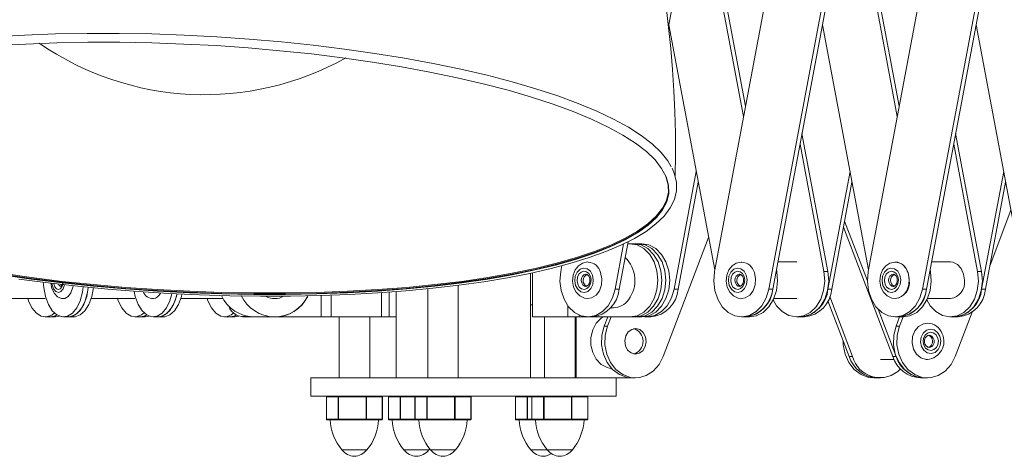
# Model space of a CAD drawing. Header units: millimetres. Extents: x -481 to 407, y 16 to 1448.
# Tile 3 of 11: x -80 to 81, y 19 to 91. Entities that reach past the tile are written whole.
import ezdxf

# ---------------------------------------------------------------- set-up
doc = ezdxf.new("R2010")
doc.units = ezdxf.units.MM

msp = doc.modelspace()

# ---------------------------------------------------------------- linework, layer by layer
at = {"color": 7, "linetype": 'Continuous', "lineweight": 15}
for p, q in [((58.46, 183.7), (33.29, 49.69)), ((83.63, 183.7), (58.46, 49.69)), ((25.75, 89.85), (42.84, 180.84)), ((42.19, 46.82), (67.37, 180.83)), ((42.84, 46.82), (68.01, 180.83)), ((67.36, 46.82), (92.54, 180.83)), ((68.01, 46.82), (93.18, 180.83)), ((38.39, 76.83), (30.84, 116.98)), ((63.56, 76.83), (56.02, 116.98)), ((38.06, 75.11), (30.52, 115.26)), ((63.23, 75.11), (55.69, 115.26)), ((25.8, 90.12), (33.34, 49.97)), ((50.97, 90.12), (58.51, 49.97)), ((76.14, 90.12), (83.68, 49.97)), ((51.87, 49.69), (47.62, 72.3)), ((77.04, 49.69), (72.79, 72.3)), ((51.22, 49.69), (47.3, 70.58)), ((76.39, 49.69), (72.47, 70.58)), ((26.7, 46.82), (30.32, 66.08)), ((51.87, 46.82), (55.49, 66.08)), ((77.04, 46.82), (80.66, 66.08)), ((27.34, 46.82), (30.64, 64.37)), ((52.51, 46.82), (55.81, 64.36)), ((77.68, 46.82), (80.98, 64.36)), ((78.42, 50.73), (81.85, 59.74)), ((54.42, 56.98), (62.5, 35.77)), ((54.6, 57.94), (58.33, 48.16)), ((24.91, 35.77), (32.34, 55.29)), ((17.02, 46.82), (18.41, 54.23)), ((17.67, 46.82), (19.13, 54.59)), ((19.06, 54.26), (21.37, 54.26)), ((8.3, 50.66), (8.12, 49.69)), ((46.77, 51.26), (43.67, 51.26)), ((71.94, 51.26), (68.84, 51.26)), ((3.17, 32.26), (3.17, 49.43)), ((3.51, 49.5), (3.51, 42.26)), ((43.48, 49.69), (43.43, 49.97)), ((51.22, 49.69), (51.87, 49.69)), ((68.65, 49.69), (68.6, 49.97)), ((76.39, 49.69), (77.04, 49.69)), ((-76.56, 47.09), (-76.65, 47.93)), ((-71.8, 47.11), (-71.75, 47.35)), ((-13.67, 46.88), (-13.67, 32.26)), ((-8.67, 32.26), (-8.67, 47.45)), ((17.02, 46.82), (17.67, 46.82)), ((26.7, 46.82), (27.34, 46.82)), ((42.19, 46.82), (42.84, 46.82)), ((51.87, 46.82), (52.51, 46.82)), ((67.36, 46.82), (68.01, 46.82)), ((77.04, 46.82), (77.68, 46.82)), ((-83.5, 45.25), (-76.32, 45.25)), ((-68.8, 45.25), (-61.62, 45.25)), ((-54.1, 45.26), (-47.21, 45.26)), ((-21.23, 42.26), (-21.23, 46.24)), ((-19.98, 46.33), (-19.98, 42.26)), ((-18.83, 46.42), (-18.83, 32.26)), ((43, 45.26), (46.77, 45.26)), ((52.17, 45.59), (55.91, 35.77)), ((68.17, 45.26), (71.94, 45.26)), ((3.17, 44.26), (3.51, 44.26)), ((16.25, 43.76), (16.76, 43.76)), ((51.87, 44.92), (55.36, 35.77)), ((-76.32, 42.25), (-74.65, 42.25)), ((-73.33, 42.25), (-71.65, 42.25)), ((-61.62, 42.25), (-59.95, 42.25)), ((-58.63, 42.26), (-56.96, 42.26)), ((-46.93, 42.26), (-45.25, 42.26)), ((-43.93, 42.26), (-42.26, 42.26)), ((-42.69, 42.3), (-43.09, 42.26)), ((-42.15, 42.26), (-42.26, 42.26)), ((-42.02, 42.26), (-18.83, 42.26)), ((-32.23, 42.26), (-30.56, 42.26)), ((-28.18, 42.26), (-28.18, 32.26)), ((-23.18, 32.26), (-23.18, 42.26)), ((3.51, 42.26), (21.37, 42.26)), ((5.46, 42.26), (5.46, 32.26)), ((10.46, 32.26), (10.46, 42.26)), ((15.81, 42.26), (15.24, 40.74)), ((16.36, 42.26), (15.78, 40.74)), ((22.25, 42.26), (22.89, 42.26)), ((37.74, 42.26), (39.03, 42.26)), ((46.77, 42.26), (48.06, 42.26)), ((60.09, 43.52), (63.05, 35.77)), ((62.91, 42.26), (64.2, 42.26)), ((63.62, 42.26), (63.05, 40.74)), ((64.17, 42.26), (63.59, 40.74)), ((71.94, 42.26), (73.23, 42.26)), ((72.72, 35.77), (75.49, 43.03)), ((15.78, 40.74), (15.24, 40.74)), ((63.59, 40.74), (63.05, 40.74)), ((55.91, 35.77), (55.36, 35.77)), ((63.05, 35.77), (62.5, 35.77)), ((60.47, 35.26), (62.72, 35.26)), ((-32.83, 32.26), (-32.83, 29.26)), ((19.7, 32.26), (-32.83, 32.26)), ((17.17, 29.26), (17.17, 32.26)), ((19.8, 32.26), (20.35, 32.26)), ((59.37, 32.26), (60.47, 32.26)), ((67.06, 32.26), (68.16, 32.26)), ((17.17, 29.26), (-32.83, 29.26)), ((-30.27, 29.16), (-30.27, 25.51)), ((-21.1, 29.16), (-30.27, 29.16)), ((-30.26, 29.16), (-30.26, 25.51)), ((-28.35, 25.51), (-28.35, 29.16)), ((-28.27, 29.16), (-28.27, 25.51)), ((-23.78, 25.51), (-23.78, 29.16)), ((-23.69, 29.16), (-23.69, 25.51)), ((-21.12, 25.51), (-21.12, 29.16)), ((-21.1, 25.51), (-21.1, 29.16)), ((-20.11, 29.16), (-20.11, 25.51)), ((-6.58, 29.16), (-20.11, 29.16)), ((-20.1, 29.16), (-20.1, 25.51)), ((-18.19, 25.51), (-18.19, 29.16)), ((-18.11, 29.16), (-18.11, 25.51)), ((-15.76, 29.16), (-15.76, 25.51)), ((-15.75, 29.16), (-15.75, 25.51)), ((-13.83, 25.51), (-13.83, 29.16)), ((-13.75, 29.16), (-13.75, 25.51)), ((-9.27, 25.51), (-9.27, 29.16)), ((-9.18, 29.16), (-9.18, 25.51)), ((-6.6, 25.51), (-6.6, 29.16)), ((-6.58, 25.51), (-6.58, 29.16)), ((0.68, 29.16), (0.68, 25.51)), ((12.55, 29.16), (0.68, 29.16)), ((0.69, 29.16), (0.69, 25.51)), ((2.6, 25.51), (2.6, 29.16)), ((2.68, 29.16), (2.68, 25.51)), ((3.37, 29.16), (3.37, 25.51)), ((3.38, 29.16), (3.38, 25.51)), ((5.29, 25.51), (5.29, 29.16)), ((5.38, 29.16), (5.38, 25.51)), ((9.86, 25.51), (9.86, 29.16)), ((9.95, 29.16), (9.95, 25.51)), ((12.53, 25.51), (12.53, 29.16)), ((12.55, 25.51), (12.55, 29.16)), ((-30.27, 25.51), (-29.61, 25.51)), ((-29.55, 25.41), (-30.17, 25.41)), ((-29.55, 25.41), (-29.53, 25.41)), ((-29.52, 25.4), (-29.54, 25.4)), ((-29, 25.51), (-26.75, 25.51)), ((-28.91, 25.41), (-28.89, 25.41)), ((-28.88, 25.4), (-28.91, 25.4)), ((-26.79, 25.41), (-28.89, 25.41)), ((-26.79, 25.4), (-28.88, 25.4)), ((-26.79, 25.41), (-26.74, 25.41)), ((-26.74, 25.4), (-26.79, 25.4)), ((-25.3, 25.51), (-22.82, 25.51)), ((-25.29, 25.41), (-25.24, 25.41)), ((-25.24, 25.4), (-25.29, 25.4)), ((-22.93, 25.41), (-25.24, 25.41)), ((-22.94, 25.4), (-25.24, 25.4)), ((-22.9, 25.4), (-22.94, 25.4)), ((-22.93, 25.41), (-22.89, 25.41)), ((-22.05, 25.4), (-22.07, 25.4)), ((-22.06, 25.41), (-22.04, 25.41)), ((-21.2, 25.41), (-22.04, 25.41)), ((-21.99, 25.51), (-21.1, 25.51)), ((-20.11, 25.51), (-19.46, 25.51)), ((-19.39, 25.41), (-20.01, 25.41)), ((-19.39, 25.41), (-19.37, 25.41)), ((-19.37, 25.4), (-19.38, 25.4)), ((-18.84, 25.51), (-16.59, 25.51)), ((-18.76, 25.41), (-18.73, 25.41)), ((-18.72, 25.4), (-18.75, 25.4)), ((-16.63, 25.41), (-18.73, 25.41)), ((-16.63, 25.4), (-18.72, 25.4)), ((-16.63, 25.41), (-16.58, 25.41)), ((-16.58, 25.4), (-16.63, 25.4)), ((-15.76, 25.51), (-15.1, 25.51)), ((-15.03, 25.41), (-15.66, 25.41)), ((-15.03, 25.41), (-15.02, 25.41)), ((-15.01, 25.4), (-15.02, 25.4)), ((-14.48, 25.51), (-12.23, 25.51)), ((-14.4, 25.41), (-14.37, 25.41)), ((-14.36, 25.4), (-14.39, 25.4)), ((-12.28, 25.41), (-14.37, 25.41)), ((-12.27, 25.4), (-14.36, 25.4)), ((-12.28, 25.41), (-12.23, 25.41)), ((-12.22, 25.4), (-12.27, 25.4)), ((-10.78, 25.51), (-8.3, 25.51)), ((-10.78, 25.41), (-10.73, 25.41)), ((-10.73, 25.4), (-10.78, 25.4)), ((-8.41, 25.41), (-10.73, 25.41)), ((-8.42, 25.4), (-10.73, 25.4)), ((-8.38, 25.4), (-8.42, 25.4)), ((-8.41, 25.41), (-8.38, 25.41)), ((-7.53, 25.4), (-7.56, 25.4)), ((-7.55, 25.41), (-7.53, 25.41)), ((-6.68, 25.41), (-7.53, 25.41)), ((-7.47, 25.51), (-6.58, 25.51)), ((0.68, 25.51), (1.34, 25.51)), ((1.41, 25.41), (0.78, 25.41)), ((1.41, 25.41), (1.42, 25.41)), ((1.43, 25.4), (1.42, 25.4)), ((1.95, 25.51), (4.03, 25.51)), ((2.04, 25.41), (2.07, 25.41)), ((2.07, 25.4), (2.04, 25.4)), ((4.1, 25.41), (2.07, 25.41)), ((4.11, 25.4), (2.07, 25.4)), ((4.1, 25.41), (4.11, 25.41)), ((4.12, 25.4), (4.11, 25.4)), ((4.65, 25.51), (6.9, 25.51)), ((4.73, 25.41), (4.76, 25.41)), ((4.77, 25.4), (4.74, 25.4)), ((6.85, 25.41), (4.76, 25.41)), ((6.86, 25.4), (4.77, 25.4)), ((6.85, 25.41), (6.9, 25.41)), ((6.91, 25.4), (6.86, 25.4)), ((8.34, 25.51), (10.83, 25.51)), ((8.35, 25.41), (8.4, 25.41)), ((8.4, 25.4), (8.35, 25.4)), ((10.71, 25.41), (8.4, 25.41)), ((10.71, 25.4), (8.4, 25.4)), ((10.71, 25.41), (10.75, 25.41)), ((10.74, 25.4), (10.71, 25.4)), ((11.59, 25.4), (11.57, 25.4)), ((11.58, 25.41), (11.6, 25.41)), ((12.45, 25.41), (11.6, 25.41)), ((11.66, 25.51), (12.55, 25.51)), ((-13.47, 20.47), (-13.35, 20.62))]:
    msp.add_line(p, q, dxfattribs=at)
at = {"color": 8, "linetype": 'Continuous', "lineweight": 15}
for p, q in [((43.38, 49.69), (43.48, 49.69)), ((68.55, 49.69), (68.65, 49.69)), ((-31.15, 45.76), (-31.15, 42.26)), ((-29.51, 45.82), (-29.51, 42.26)), ((9.26, 44.11), (9.26, 42.26)), ((10.62, 42.26), (10.62, 32.26)), ((11.13, 42.56), (11.13, 42.26)), ((-29.54, 25.4), (-29.65, 25.4)), ((-21.72, 25.4), (-22.05, 25.4)), ((-19.38, 25.4), (-19.49, 25.4)), ((-15.02, 25.4), (-15.14, 25.4)), ((-7.2, 25.4), (-7.53, 25.4)), ((1.42, 25.4), (1.3, 25.4)), ((11.93, 25.4), (11.59, 25.4)), ((-23.63, 20.47), (-27.74, 20.47)), ((-13.47, 20.47), (-17.58, 20.47)), ((-9.12, 20.47), (-13.22, 20.47)), ((10.01, 20.47), (3.21, 20.47))]:
    msp.add_line(p, q, dxfattribs=at)
at = {"color": 7, "linetype": 'Continuous', "lineweight": 15, "flags": 128}
for points in [[(-84.7, 88.18), (-79.73, 88.46), (-74.64, 88.64), (-69.45, 88.74), (-64.19, 88.74), (-58.88, 88.64), (-53.55, 88.46), (-48.21, 88.18), (-42.89, 87.81), (-37.62, 87.35), (-32.42, 86.8), (-27.31, 86.17), (-22.32, 85.46), (-17.46, 84.67), (-12.76, 83.8), (-8.25, 82.86), (-3.93, 81.86), (0.17, 80.79), (4.03, 79.67), (7.63, 78.49), (10.97, 77.26), (14.02, 75.99), (16.76, 74.69), (19.2, 73.35), (21.31, 71.99), (23.1, 70.61), (24.54, 69.22), (25.63, 67.82), (26.18, 66.87)], [(-84.39, 86.72), (-79.47, 86.99), (-74.44, 87.17), (-69.32, 87.27), (-64.12, 87.27), (-58.87, 87.17), (-53.6, 86.99), (-48.33, 86.72), (-43.07, 86.35), (-37.87, 85.9), (-32.73, 85.36), (-27.68, 84.73), (-22.74, 84.03), (-17.94, 83.25), (-13.3, 82.39), (-8.84, 81.46), (-4.57, 80.47), (-0.52, 79.42), (3.3, 78.3), (6.86, 77.14), (10.15, 75.93), (13.16, 74.67), (15.88, 73.38), (18.29, 72.06), (20.38, 70.72), (22.14, 69.36), (23.56, 67.98), (24.64, 66.6), (25.38, 65.22), (25.76, 63.85), (25.79, 62.48), (25.47, 61.14), (24.8, 59.82), (23.78, 58.53), (22.41, 57.28), (20.71, 56.06), (18.68, 54.9), (16.33, 53.79), (13.66, 52.73), (10.7, 51.74), (7.46, 50.81), (3.94, 49.96), (0.17, 49.17), (-3.84, 48.47), (-8.07, 47.85), (-12.5, 47.31), (-17.11, 46.85), (-21.89, 46.49), (-26.8, 46.21), (-31.83, 46.03), (-36.95, 45.94), (-42.15, 45.94), (-47.4, 46.03), (-52.67, 46.21), (-57.95, 46.49), (-63.2, 46.85), (-68.41, 47.31), (-73.55, 47.85), (-78.6, 48.47), (-83.53, 49.17)], [(-80.62, 48.45), (-75.85, 47.82), (-71, 47.28), (-66.07, 46.8), (-61.1, 46.41), (-56.09, 46.09), (-51.07, 45.86), (-46.06, 45.71), (-41.08, 45.64), (-36.15, 45.65), (-31.28, 45.75), (-26.5, 45.93), (-21.82, 46.19), (-17.26, 46.53), (-12.85, 46.95), (-8.59, 47.45), (-4.51, 48.03), (-0.62, 48.68), (3.07, 49.4), (6.53, 50.19), (9.77, 51.05), (12.76, 51.98), (15.5, 52.96), (17.97, 54.01), (20.17, 55.11), (22.08, 56.28), (23.71, 57.5), (25.03, 58.79), (26.04, 60.13), (26.72, 61.51), (27.05, 62.91), (27.06, 64.3), (26.76, 65.68), (26.34, 66.62)], [(25.18, 65.66), (25.34, 65.3), (25.72, 63.93), (25.75, 62.56), (25.43, 61.22), (24.76, 59.9), (23.74, 58.61), (22.37, 57.36), (20.67, 56.15), (18.64, 54.98), (16.29, 53.87), (13.63, 52.82), (10.67, 51.83), (7.43, 50.9), (3.91, 50.04), (0.15, 49.26), (-3.86, 48.56), (-8.09, 47.93), (-12.52, 47.4), (-17.13, 46.94), (-21.9, 46.58), (-26.81, 46.3), (-31.84, 46.12), (-36.96, 46.03), (-42.15, 46.03), (-47.4, 46.12), (-52.67, 46.3), (-57.94, 46.58), (-63.19, 46.94), (-68.4, 47.4), (-73.53, 47.93), (-78.58, 48.56), (-83.51, 49.26)], [(19.44, 42.26), (20.62, 42.46), (21.73, 43.06), (22.68, 44.01), (23.41, 45.26), (23.87, 46.7), (24.02, 48.26), (23.87, 49.81), (23.41, 51.26), (22.68, 52.5), (21.73, 53.45), (20.62, 54.05), (19.44, 54.26)], [(20.08, 42.26), (21.27, 42.46), (22.38, 43.06), (23.33, 44.01), (24.05, 45.26), (24.51, 46.7), (24.67, 48.26), (24.51, 49.81), (24.05, 51.26), (23.33, 52.5), (22.38, 53.45), (21.27, 54.05), (20.08, 54.26)], [(20.73, 54.26), (21.92, 54.05), (23.02, 53.45), (23.97, 52.5), (24.7, 51.26), (25.16, 49.81), (25.31, 48.26), (25.16, 46.7), (24.7, 45.26), (23.97, 44.01), (23.02, 43.06), (21.92, 42.46), (20.73, 42.26)], [(21.37, 54.26), (22.56, 54.05), (23.67, 53.45), (24.62, 52.5), (25.34, 51.26), (25.8, 49.81), (25.96, 48.26), (25.8, 46.7), (25.34, 45.26), (24.62, 44.01), (23.67, 43.06), (22.56, 42.46), (21.37, 42.26)], [(12.58, 51.24), (12.5, 51.26), (11.69, 51.07), (11.01, 50.62), (10.48, 49.95), (10.14, 49.09), (10.04, 48.13), (10.22, 47.16), (10.66, 46.29), (11.26, 45.69), (11.98, 45.34), (12.57, 45.29)], [(13.31, 49.11), (12.96, 49.73), (12.45, 50.14), (11.86, 50.25), (11.28, 50.07), (10.8, 49.6), (10.49, 48.94), (10.4, 48.16), (10.54, 47.41), (10.9, 46.78), (11.41, 46.38), (12, 46.26), (12.57, 46.45), (13.05, 46.91), (13.36, 47.58), (13.45, 48.35), (13.31, 49.11)], [(37.75, 51.24), (37.67, 51.25), (36.86, 51.07), (36.18, 50.62), (35.65, 49.95), (35.31, 49.09), (35.21, 48.13), (35.39, 47.16), (35.83, 46.29), (36.43, 45.69), (37.15, 45.34), (37.74, 45.29)], [(38.48, 49.11), (38.13, 49.73), (37.62, 50.14), (37.03, 50.25), (36.45, 50.07), (35.97, 49.6), (35.66, 48.94), (35.57, 48.16), (35.71, 47.41), (36.07, 46.78), (36.58, 46.38), (37.17, 46.26), (37.74, 46.45), (38.22, 46.91), (38.53, 47.58), (38.62, 48.35), (38.48, 49.11)], [(62.92, 51.24), (62.84, 51.25), (62.03, 51.07), (61.35, 50.62), (60.82, 49.95), (60.48, 49.09), (60.38, 48.13), (60.56, 47.16), (61, 46.29), (61.6, 45.69), (62.32, 45.34), (62.91, 45.29)], [(63.65, 49.1), (63.3, 49.73), (62.79, 50.14), (62.2, 50.25), (61.62, 50.07), (61.14, 49.6), (60.83, 48.94), (60.74, 48.16), (60.88, 47.41), (61.24, 46.78), (61.75, 46.37), (62.34, 46.26), (62.91, 46.44), (63.39, 46.91), (63.7, 47.58), (63.79, 48.35), (63.65, 49.1)], [(65.2, 48.26), (65.06, 49.28), (64.67, 50.18), (64.06, 50.85), (63.31, 51.21), (62.84, 51.25)], [(74.23, 48.26), (74.1, 49.28), (73.7, 50.18), (73.09, 50.85), (72.34, 51.21), (71.94, 51.26)], [(8.12, 49.69), (7.99, 48.13), (8.17, 46.58), (8.65, 45.15), (9.4, 43.93), (10.36, 43), (11.48, 42.43), (12.67, 42.26), (13.85, 42.49), (14.95, 43.12), (15.88, 44.1), (16.59, 45.36), (17.02, 46.82)], [(12.96, 48.89), (13.07, 48.32), (13, 47.75), (12.77, 47.25), (12.41, 46.9), (11.98, 46.76), (11.54, 46.85), (11.15, 47.15), (10.89, 47.62), (10.78, 48.19), (10.85, 48.77), (11.08, 49.27), (11.44, 49.61), (11.87, 49.75), (12.32, 49.67), (12.7, 49.36), (12.96, 48.89)], [(12.82, 48.72), (12.88, 48.48), (12.89, 48.12), (12.81, 47.78), (12.67, 47.51), (12.49, 47.33), (12.3, 47.26), (12.24, 47.27)], [(12.57, 45.26), (13.17, 45.36), (13.89, 45.8), (14.45, 46.54), (14.79, 47.49), (14.85, 48.52), (14.65, 49.53)], [(33.29, 49.69), (33.16, 48.13), (33.34, 46.58), (33.82, 45.15), (34.57, 43.93), (35.53, 43), (36.65, 42.43), (37.84, 42.26), (39.02, 42.49), (40.11, 43.12), (41.05, 44.1), (41.76, 45.36), (42.19, 46.82)], [(38.13, 48.89), (38.24, 48.32), (38.17, 47.75), (37.94, 47.24), (37.58, 46.9), (37.15, 46.76), (36.71, 46.85), (36.32, 47.15), (36.06, 47.62), (35.95, 48.19), (36.02, 48.77), (36.25, 49.27), (36.61, 49.61), (37.04, 49.75), (37.49, 49.67), (37.87, 49.36), (38.13, 48.89)], [(37.99, 48.72), (38.05, 48.48), (38.06, 48.12), (37.98, 47.78), (37.84, 47.51), (37.66, 47.33), (37.47, 47.26), (37.41, 47.27)], [(37.74, 45.26), (38.34, 45.36), (39.06, 45.8), (39.62, 46.54), (39.96, 47.49), (40.02, 48.52), (39.82, 49.53)], [(39.03, 42.26), (40.13, 42.43), (41.24, 43), (42.2, 43.93), (42.95, 45.15), (43.43, 46.58), (43.61, 48.13), (43.48, 49.69)], [(42.9, 45.04), (43.46, 44.1), (44.4, 43.12), (45.49, 42.49), (46.68, 42.26), (47.87, 42.43), (48.98, 43), (49.95, 43.93), (50.69, 45.15), (51.17, 46.58), (51.36, 48.13), (51.22, 49.69)], [(47.42, 42.26), (48.51, 42.43), (49.63, 43), (50.59, 43.93), (51.34, 45.15), (51.82, 46.58), (52, 48.13), (51.87, 49.69)], [(58.46, 49.69), (58.33, 48.13), (58.51, 46.58), (58.99, 45.15), (59.74, 43.93), (60.7, 43), (61.82, 42.43), (63.01, 42.26), (64.19, 42.49), (65.28, 43.12), (66.22, 44.1), (66.93, 45.36), (67.36, 46.82)], [(63.3, 48.89), (63.41, 48.32), (63.34, 47.75), (63.11, 47.24), (62.75, 46.9), (62.32, 46.76), (61.88, 46.84), (61.49, 47.15), (61.23, 47.62), (61.12, 48.19), (61.19, 48.77), (61.42, 49.27), (61.78, 49.61), (62.21, 49.75), (62.66, 49.67), (63.04, 49.36), (63.3, 48.89)], [(63.16, 48.72), (63.22, 48.48), (63.23, 48.12), (63.15, 47.78), (63.01, 47.5), (62.83, 47.33), (62.64, 47.26), (62.58, 47.27)], [(62.91, 45.26), (63.51, 45.36), (64.23, 45.8), (64.79, 46.54), (65.13, 47.49), (65.19, 48.52), (64.99, 49.53)], [(64.2, 42.26), (65.29, 42.43), (66.41, 43), (67.37, 43.93), (68.12, 45.15), (68.6, 46.58), (68.78, 48.13), (68.65, 49.69)], [(68.07, 45.04), (68.63, 44.1), (69.57, 43.12), (70.66, 42.49), (71.85, 42.26), (73.04, 42.43), (74.15, 43), (75.12, 43.93), (75.86, 45.15), (76.34, 46.58), (76.53, 48.13), (76.39, 49.69)], [(72.59, 42.26), (73.68, 42.43), (74.8, 43), (75.76, 43.93), (76.51, 45.15), (76.99, 46.58), (77.17, 48.13), (77.04, 49.69)], [(-70.08, 47.19), (-70.21, 46.32), (-70.59, 44.92), (-71.16, 43.74), (-71.87, 42.87), (-72.69, 42.37), (-73.54, 42.27), (-74.39, 42.58), (-75.16, 43.27), (-75.8, 44.3), (-76.28, 45.61), (-76.56, 47.09)], [(-75.39, 47.77), (-75.22, 46.92), (-74.8, 46.08), (-74.28, 45.56), (-73.66, 45.29), (-73.32, 45.29)], [(-73.73, 47.57), (-73.71, 47.55), (-73.62, 47.41)], [(-73.32, 45.25), (-73.11, 45.28), (-72.57, 45.59), (-72.11, 46.23), (-71.8, 47.11)], [(-69.26, 47.09), (-69.37, 46.32), (-69.75, 44.92), (-70.32, 43.74), (-71.04, 42.87), (-71.85, 42.37), (-72.49, 42.25)], [(-69.26, 47.09), (-69.53, 45.61), (-70.01, 44.3), (-70.66, 43.27), (-71.43, 42.58), (-72.27, 42.27), (-72.49, 42.25)], [(-68.42, 47.09), (-68.7, 45.61), (-69.18, 44.3), (-69.82, 43.27), (-70.59, 42.58), (-71.43, 42.27), (-71.65, 42.25)], [(21.81, 42.28), (22.34, 42.26), (23.53, 42.49), (24.62, 43.12), (25.56, 44.1), (26.26, 45.36), (26.7, 46.82)], [(-74.82, 42.91), (-75.26, 42.57), (-76.1, 42.27), (-76.96, 42.37), (-77.77, 42.87), (-78.49, 43.74), (-79.06, 44.91), (-79.17, 45.25)], [(-60.13, 42.91), (-60.56, 42.58), (-61.4, 42.27), (-62.26, 42.37), (-63.08, 42.87), (-63.79, 43.74), (-64.36, 44.92), (-64.47, 45.25)], [(-55.57, 46.03), (-55.89, 44.92), (-56.46, 43.74), (-57.17, 42.87), (-57.99, 42.37), (-58.85, 42.27), (-59.69, 42.58), (-60.46, 43.27), (-61.11, 44.3), (-61.58, 45.61), (-61.77, 46.43)], [(-54.74, 45.99), (-55.06, 44.92), (-55.62, 43.74), (-56.34, 42.87), (-57.15, 42.37), (-57.79, 42.26)], [(-54.74, 45.99), (-54.84, 45.61), (-55.31, 44.3), (-55.96, 43.27), (-56.73, 42.58), (-57.57, 42.27), (-57.79, 42.26)], [(-53.92, 45.95), (-54, 45.61), (-54.48, 44.3), (-55.12, 43.27), (-55.89, 42.58), (-56.74, 42.27), (-56.96, 42.26)], [(-45.43, 42.91), (-45.86, 42.58), (-46.71, 42.27), (-47.56, 42.37), (-48.38, 42.87), (-49.09, 43.74), (-49.66, 44.92), (-49.78, 45.26)], [(-74.4, 42.59), (-74.85, 42.37), (-75.48, 42.25)], [(-73.99, 42.38), (-74.01, 42.37), (-74.65, 42.25)], [(-59.71, 42.59), (-60.15, 42.37), (-60.79, 42.25)], [(-59.29, 42.38), (-59.31, 42.37), (-59.95, 42.25)], [(-45.01, 42.59), (-45.45, 42.37), (-46.09, 42.26)], [(-44.59, 42.38), (-44.61, 42.37), (-45.25, 42.26)], [(-42.69, 42.3), (-42.88, 42.27), (-43.09, 42.26)], [(15.06, 42.26), (14.75, 42.05), (13.94, 41.21), (13.36, 40.14), (13.06, 38.91), (13.05, 37.63), (13.35, 36.4), (13.93, 35.32), (14.74, 34.48), (15.71, 33.94), (16.47, 33.77)], [(15.24, 40.74), (14.85, 39.25), (14.81, 37.68), (15.1, 36.15), (15.72, 34.77), (16.61, 33.63), (17.72, 32.8), (18.97, 32.34), (19.8, 32.26)], [(15.78, 40.74), (15.4, 39.25), (15.36, 37.68), (15.65, 36.15), (16.27, 34.77), (17.16, 33.63), (18.27, 32.8), (19.52, 32.34), (20.83, 32.28), (22.1, 32.64), (23.26, 33.37), (24.22, 34.44), (24.91, 35.77)], [(19.62, 36.35), (20.29, 36.16), (20.96, 36.29), (21.54, 36.72), (21.94, 37.39), (22.1, 38.18), (21.99, 38.99), (21.63, 39.69), (21.08, 40.17), (20.41, 40.35), (19.73, 40.22), (19.15, 39.79), (18.75, 39.13), (18.59, 38.33), (18.7, 37.52), (19.06, 36.82), (19.62, 36.35)], [(63.05, 40.74), (62.66, 39.24), (62.62, 37.68), (62.91, 36.15), (63.53, 34.77), (64.42, 33.63), (65.53, 32.8), (66.78, 32.34), (67.61, 32.26)], [(63.59, 40.74), (63.21, 39.24), (63.17, 37.68), (63.46, 36.15), (64.08, 34.77), (64.97, 33.63), (66.08, 32.8), (67.33, 32.34), (68.64, 32.28), (69.91, 32.64), (71.07, 33.37), (72.03, 34.44), (72.72, 35.77)], [(68.16, 41.26), (67.5, 41.15), (66.72, 40.71), (66.1, 39.97), (65.73, 39.03), (65.66, 37.99), (65.89, 36.98), (66.39, 36.13), (67.1, 35.53), (67.94, 35.27), (68.18, 35.26)], [(70.22, 39.1), (69.83, 39.73), (69.28, 40.14), (68.63, 40.25), (68, 40.07), (67.47, 39.6), (67.13, 38.94), (67.04, 38.16), (67.19, 37.41), (67.58, 36.78), (68.14, 36.37), (68.78, 36.26), (69.42, 36.44), (69.94, 36.91), (70.28, 37.58), (70.38, 38.35), (70.22, 39.1)], [(69.84, 38.89), (69.96, 38.32), (69.89, 37.75), (69.63, 37.24), (69.24, 36.9), (68.76, 36.76), (68.28, 36.84), (67.86, 37.15), (67.57, 37.62), (67.45, 38.19), (67.53, 38.77), (67.78, 39.27), (68.17, 39.61), (68.65, 39.75), (69.13, 39.67), (69.55, 39.36), (69.84, 38.89)], [(68.43, 37.26), (68.16, 37.33), (67.94, 37.51), (67.77, 37.77), (67.69, 38.13), (67.7, 38.49), (67.81, 38.81), (67.99, 39.06), (68.22, 39.21), (68.48, 39.25), (68.75, 39.16), (68.97, 38.96), (69.1, 38.71)], [(54.36, 38.39), (54.38, 37.68), (54.68, 36.15), (55.29, 34.77), (56.18, 33.63), (57.29, 32.8), (58.54, 32.34), (59.37, 32.26)], [(-26.79, 25.41), (-26.79, 25.41), (-26.79, 25.41), (-26.79, 25.4), (-26.79, 25.4), (-26.79, 25.4), (-26.79, 25.4), (-26.79, 25.4), (-26.79, 25.4)], [(-16.63, 25.41), (-16.63, 25.41), (-16.63, 25.41), (-16.63, 25.4), (-16.63, 25.4), (-16.63, 25.4), (-16.63, 25.4), (-16.63, 25.4), (-16.63, 25.4)], [(-12.28, 25.41), (-12.27, 25.41), (-12.27, 25.41), (-12.27, 25.4), (-12.27, 25.4), (-12.27, 25.4), (-12.27, 25.4), (-12.27, 25.4), (-12.27, 25.4)], [(6.85, 25.41), (6.85, 25.41), (6.85, 25.41), (6.85, 25.4), (6.86, 25.4), (6.86, 25.4), (6.86, 25.4), (6.86, 25.4), (6.86, 25.4)]]:
    msp.add_lwpolyline(points, dxfattribs=at)
at = {"color": 8, "linetype": 'Continuous', "lineweight": 15, "flags": 128}
for points in [[(25.78, 62.95), (25.76, 62.72), (25.44, 61.38), (24.77, 60.06), (23.75, 58.77), (22.38, 57.51), (20.68, 56.3), (18.65, 55.14), (16.3, 54.03), (13.64, 52.97), (10.68, 51.98), (7.44, 51.05), (3.92, 50.2), (0.15, 49.42), (-3.85, 48.71), (-8.08, 48.09), (-12.51, 47.55), (-17.12, 47.1), (-21.89, 46.73), (-26.8, 46.46), (-31.83, 46.27), (-36.95, 46.18), (-42.15, 46.18), (-47.39, 46.27), (-52.66, 46.46), (-57.93, 46.73), (-63.18, 47.1), (-68.39, 47.55), (-73.53, 48.09), (-78.57, 48.71), (-83.5, 49.42)], [(12.25, 49.26), (12.21, 49.26), (11.92, 49.16), (11.68, 48.93), (11.53, 48.6), (11.48, 48.21), (11.56, 47.83), (11.73, 47.52), (11.99, 47.32), (12.24, 47.26)], [(37.42, 49.26), (37.38, 49.25), (37.09, 49.16), (36.85, 48.93), (36.7, 48.6), (36.65, 48.21), (36.73, 47.83), (36.9, 47.52), (37.16, 47.32), (37.41, 47.26)], [(62.59, 49.26), (62.55, 49.25), (62.26, 49.16), (62.02, 48.93), (61.87, 48.6), (61.82, 48.21), (61.9, 47.83), (62.07, 47.52), (62.33, 47.31), (62.58, 47.26)], [(-75.22, 47.74), (-75.18, 47.49), (-74.94, 46.84), (-74.58, 46.41), (-74.16, 46.25), (-73.74, 46.41), (-73.39, 46.84), (-73.15, 47.49)], [(-73.4, 47.68), (-73.58, 47.19), (-73.85, 46.87), (-74.16, 46.75), (-74.48, 46.87), (-74.74, 47.19), (-74.92, 47.68), (-74.93, 47.72)]]:
    msp.add_lwpolyline(points, dxfattribs=at)
at = {"color": 7, "linetype": 'Continuous', "lineweight": 15}
for centre, radius, start, end in [((-143.81, 70.26), 170.71, 358.3577, 35.6429), ((-50.26, 126.18), 47.5, 235.2546, 299.2169), ((15.02, 48.24), 5.24, 322.9121, 46.2274), ((12.43, 48.97), 2.29, 14.0903, 86.2062), ((37.6, 48.97), 2.29, 14.0903, 86.2062), ((62.77, 48.97), 2.29, 14.0903, 86.2062), ((12.85, 48.25), 1.08, 114.6021, 243.8702), ((12.15, 48.57), 0.682, 13.255, 81.508), ((38.02, 48.25), 1.08, 114.6021, 243.8702), ((37.32, 48.57), 0.682, 13.255, 81.508), ((63.19, 48.25), 1.08, 114.6021, 243.8702), ((62.49, 48.57), 0.682, 13.255, 81.508), ((-74.27, 47.86), 0.798, 310.5991, 354.814), ((12.75, 47.17), 4.93, 275.451, 356.0177), ((22.42, 47.17), 4.93, 275.451, 356.0177), ((37.92, 47.17), 4.93, 275.4508, 356.0171), ((37.72, 47.36), 5.14, 277.4168, 354.0512), ((46.95, 47.17), 4.93, 275.4508, 356.0171), ((47.59, 47.17), 4.93, 275.4508, 356.0171), ((62.51, 47.93), 2.71, 278.4132, 6.8189), ((63.09, 47.17), 4.93, 275.4507, 356.0166), ((62.89, 47.36), 5.14, 277.4166, 354.0507), ((71.55, 47.93), 2.71, 278.4132, 6.8189), ((72.12, 47.17), 4.93, 275.4507, 356.0166), ((72.76, 47.17), 4.93, 275.4507, 356.0166), ((-58.71, 46.93), 1.64, 199.1592, 272.9527), ((-58.75, 46.63), 1.39, 275.2425, 339.3026), ((-42.02, 48.25), 6, 204.6482, 269.9903), ((-38.75, 48.25), 5.99, 204.4618, 334.539), ((-38.75, 48.25), 3, 242.4093, 299.5633), ((-38.72, 48.25), 6, 270.0079, 334.5443), ((-43.87, 44.85), 2.53, 199.0635, 284.6445), ((16.67, 46.83), 3.08, 271.7578, 325.2871), ((-75.52, 44.3), 2.05, 271.0626, 303.0995), ((-60.82, 44.3), 2.05, 271.0622, 303.0941), ((-46.13, 44.3), 2.05, 271.0619, 303.0887), ((19.43, 38.26), 2.17, 287.1099, 72.8901), ((68.14, 38.63), 2.6, 18.8675, 89.6481), ((67.91, 38.24), 2.96, 275.2486, 24.5953), ((68.1, 38.41), 0.858, 18.6349, 77.3162), ((68.39, 38.42), 0.838, 18.1943, 87.3044), ((68.04, 38.23), 0.98, 276.6639, 27.3864), ((68.32, 38.23), 0.979, 276.0649, 27.4406), ((60.12, 37.24), 4.98, 197.1182, 267.7049), ((60.15, 37.28), 5.03, 197.479, 267.3441), ((60.41, 36.96), 4.66, 194.8298, 316.1187), ((67.26, 37.24), 4.98, 197.1182, 267.7049), ((67.81, 37.24), 4.98, 197.1182, 267.7049), ((-30.17, 29.16), 0.1, 90, 180), ((-30.17, 29.16), 0.0956, 92.9854, 182.7026), ((-28.25, 29.16), 0.0956, 92.9854, 182.7026), ((-27.97, 29.18), 0.302, 165.5788, 184.7162), ((-23.48, 29.18), 0.302, 165.5788, 184.7162), ((-23.78, 29.16), 0.0924, 354.9245, 83.8099), ((-21.2, 29.16), 0.1, 0, 90), ((-21.21, 29.16), 0.0924, 354.9245, 83.8099), ((-20.01, 29.16), 0.1, 90, 180), ((-20.01, 29.16), 0.0956, 92.9854, 182.7026), ((-18.1, 29.16), 0.0956, 92.9854, 182.7026), ((-17.81, 29.18), 0.302, 165.5788, 184.7162), ((-15.66, 29.16), 0.1, 90, 180), ((-15.65, 29.16), 0.0956, 92.9854, 182.7026), ((-13.74, 29.16), 0.0956, 92.9854, 182.7026), ((-13.45, 29.18), 0.302, 165.5788, 184.7162), ((-8.96, 29.18), 0.302, 165.5788, 184.7162), ((-9.27, 29.16), 0.0924, 354.9245, 83.8099), ((-6.68, 29.16), 0.1, 360, 90), ((-6.69, 29.16), 0.0924, 354.9245, 83.8099), ((0.78, 29.16), 0.1, 90, 180), ((0.78, 29.16), 0.0956, 92.9854, 182.7026), ((2.7, 29.16), 0.0956, 92.9854, 182.7026), ((2.98, 29.18), 0.302, 165.5788, 184.7162), ((3.47, 29.16), 0.1, 90, 180), ((3.48, 29.16), 0.0956, 92.9854, 182.7026), ((5.39, 29.16), 0.0956, 92.9854, 182.7026), ((5.68, 29.18), 0.302, 165.5788, 184.7162), ((10.16, 29.18), 0.302, 165.5788, 184.7162), ((9.86, 29.16), 0.0924, 354.9245, 83.8099), ((12.45, 29.16), 0.1, 360, 90), ((12.44, 29.16), 0.0924, 354.9245, 83.8099), ((-30.17, 25.51), 0.1, 180, 270), ((-30.17, 25.5), 0.0956, 177.2974, 267.0146), ((-29.66, 25.4), 0.01, 2.6881, 90), ((-21.33, 25.79), 8.33, 182.6881, 219.7329), ((-29.31, 28.89), 3.4, 264.7814, 275.2186), ((-29.52, 25.5), 0.0967, 177.642, 261.6414), ((-29.55, 25.4), 0.00984, 1.8031, 89.1945), ((-29.22, 10.93), 14.48, 88.778, 91.222), ((-29.53, 25.4), 0.00991, 2.0919, 83.9989), ((-29.22, 15.25), 10.15, 88.261, 91.739), ((-28.9, 25.5), 0.0967, 177.642, 261.6414), ((-28.92, 25.4), 0.00921, 357.0265, 78.2057), ((-28.89, 25.4), 0.00908, 356.7808, 83.5145), ((-28.25, 25.5), 0.0956, 177.2974, 267.0146), ((-27.97, 25.48), 0.302, 175.2838, 194.4212), ((-26.02, 44.15), 18.66, 267.774, 272.226), ((-26.39, 25.48), 0.364, 176.5502, 192.3345), ((-26.02, -66.3), 91.71, 89.5473, 90.4527), ((-26.75, 25.4), 0.0129, 352.781, 37.6154), ((-26.02, -25.17), 50.57, 89.1811, 90.8189), ((-24.94, 25.48), 0.364, 176.5502, 192.3345), ((-25.26, 25.4), 0.0296, 164.3388, 182.9002), ((-25.22, 25.4), 0.022, 160.716, 185.944), ((-23.48, 25.48), 0.302, 175.2838, 194.4212), ((-23.78, 25.5), 0.0924, 276.1901, 5.0755), ((-30.03, 25.79), 8.33, 320.2671, 357.3119), ((-22.93, 25.4), 0.00873, 101.6164, 186.4161), ((-22.89, 25.4), 0.00898, 107.1586, 185.8055), ((-22.48, 10.63), 14.77, 88.391, 91.609), ((-22.91, 25.5), 0.0944, 281.8221, 4.3787), ((-22.48, -6.78), 32.19, 89.26, 90.74), ((-22.4, 31.64), 6.15, 266.1219, 273.8781), ((-22.06, 25.4), 0.00971, 97.9069, 179.2443), ((-22.08, 25.5), 0.0944, 281.8221, 4.3787), ((-22.04, 25.4), 0.00956, 92.4547, 179.8572), ((-21.71, 25.4), 0.01, 90, 177.3119), ((-21.2, 25.51), 0.1, 270, 0), ((-21.21, 25.5), 0.0924, 276.1901, 5.0755), ((-20.01, 25.51), 0.1, 180, 270), ((-20.01, 25.5), 0.0956, 177.2974, 267.0146), ((-19.5, 25.4), 0.01, 2.6881, 90), ((-11.18, 25.79), 8.33, 182.6881, 219.7329), ((-19.15, 28.89), 3.4, 264.7814, 275.2186), ((-19.36, 25.5), 0.0967, 177.642, 261.6414), ((-19.39, 25.4), 0.00984, 1.8031, 89.1945), ((-19.07, 10.93), 14.48, 88.778, 91.222), ((-19.38, 25.4), 0.00991, 2.0919, 83.9989), ((-19.06, 15.25), 10.15, 88.261, 91.739), ((-18.74, 25.5), 0.0967, 177.642, 261.6414), ((-18.76, 25.4), 0.00921, 357.0265, 78.2057), ((-18.73, 25.4), 0.00908, 356.7808, 83.5145), ((-18.1, 25.5), 0.0956, 177.2974, 267.0146), ((-17.81, 25.48), 0.302, 175.2838, 194.4212), ((-16.23, 25.48), 0.364, 176.5502, 192.3345), ((-16.02, -35.31), 60.72, 89.6613, 90.5311), ((-16.59, 25.4), 0.0129, 352.781, 37.6154), ((-15.86, -25.17), 50.57, 89.1811, 90.8189), ((-15.66, 25.51), 0.1, 180, 270), ((-15.65, 25.5), 0.0956, 177.2974, 267.0146), ((-15.15, 25.4), 0.01, 2.6881, 90), ((-6.82, 25.79), 8.33, 182.6881, 219.7329), ((-14.79, 28.89), 3.4, 264.7814, 275.2186), ((-15, 25.5), 0.0967, 177.642, 261.6414), ((-15.03, 25.4), 0.00984, 1.8031, 89.1945), ((-14.71, 10.93), 14.48, 88.778, 91.222), ((-15.02, 25.4), 0.00991, 2.0919, 83.9989), ((-14.7, 15.25), 10.15, 88.261, 91.739), ((-14.39, 25.5), 0.0967, 177.642, 261.6414), ((-14.4, 25.4), 0.00921, 357.0265, 78.2057), ((-14.37, 25.4), 0.00908, 356.7808, 83.5145), ((-13.74, 25.5), 0.0956, 177.2974, 267.0146), ((-13.45, 25.48), 0.302, 175.2838, 194.4212), ((-11.51, 44.15), 18.66, 267.774, 272.226), ((-11.87, 25.48), 0.364, 176.5502, 192.3345), ((-11.5, -66.3), 91.71, 89.5473, 90.4527), ((-12.24, 25.4), 0.0129, 352.781, 37.6154), ((-11.5, -25.17), 50.57, 89.1811, 90.8189), ((-10.42, 25.48), 0.364, 176.5502, 192.3345), ((-10.75, 25.4), 0.0296, 164.3388, 182.9002), ((-10.71, 25.4), 0.022, 160.716, 185.944), ((-8.96, 25.48), 0.302, 175.2838, 194.4212), ((-9.27, 25.5), 0.0924, 276.1901, 5.0755), ((-15.52, 25.79), 8.33, 320.2671, 357.3119), ((-8.41, 25.4), 0.00873, 101.6164, 186.4161), ((-8.4, 25.5), 0.0944, 281.8221, 4.3787), ((-7.96, -6.78), 32.19, 89.26, 90.74), ((-8.38, 25.4), 0.00898, 107.1586, 185.8055), ((-7.97, 10.63), 14.77, 88.391, 91.609), ((-7.89, 31.64), 6.15, 266.1219, 273.8781), ((-7.55, 25.4), 0.00971, 97.9069, 179.2443), ((-7.57, 25.5), 0.0944, 281.8221, 4.3787), ((-7.52, 25.4), 0.00956, 92.4547, 179.8572), ((-7.19, 25.4), 0.01, 90, 177.3119), ((-6.68, 25.51), 0.1, 270, 0), ((-6.69, 25.5), 0.0924, 276.1901, 5.0755), ((0.78, 25.51), 0.1, 180, 270), ((0.78, 25.5), 0.0956, 177.2974, 267.0146), ((1.29, 25.4), 0.01, 2.6881, 90), ((9.62, 25.79), 8.33, 182.6881, 219.7329), ((1.65, 28.89), 3.4, 264.7814, 275.2186), ((1.43, 25.5), 0.0967, 177.642, 261.6414), ((1.41, 25.4), 0.00984, 1.8031, 89.1945), ((1.73, 10.93), 14.48, 88.778, 91.222), ((1.42, 25.4), 0.00991, 2.0919, 83.9989), ((1.74, 15.25), 10.15, 88.261, 91.739), ((2.05, 25.5), 0.0967, 177.642, 261.6414), ((2.03, 25.4), 0.00921, 357.0265, 78.2057), ((2.06, 25.4), 0.00908, 356.7808, 83.5145), ((2.7, 25.5), 0.0956, 177.2974, 267.0146), ((2.98, 25.48), 0.302, 175.2838, 194.4212), ((3.47, 25.51), 0.1, 180, 270), ((3.48, 25.5), 0.0956, 177.2974, 267.0146), ((3.98, 25.4), 0.01, 2.6881, 90), ((12.31, 25.79), 8.33, 182.6881, 219.7329), ((4.34, 28.89), 3.4, 264.7814, 275.2186), ((4.13, 25.5), 0.0967, 177.642, 261.6414), ((4.1, 25.4), 0.00984, 1.8031, 89.1945), ((4.42, 10.93), 14.48, 88.778, 91.222), ((4.11, 25.4), 0.00991, 2.0919, 83.9989), ((4.43, 15.25), 10.15, 88.261, 91.739), ((4.74, 25.5), 0.0967, 177.642, 261.6414), ((4.73, 25.4), 0.00921, 357.0265, 78.2057), ((4.76, 25.4), 0.00908, 356.7808, 83.5145), ((5.39, 25.5), 0.0956, 177.2974, 267.0146), ((5.68, 25.48), 0.302, 175.2838, 194.4212), ((7.26, 25.48), 0.364, 176.5502, 192.3345), ((7.62, 44.15), 18.66, 267.774, 272.226), ((7.63, -66.3), 91.71, 89.5473, 90.4527), ((6.89, 25.4), 0.0129, 352.781, 37.6154), ((7.63, -25.17), 50.57, 89.1811, 90.8189), ((8.71, 25.48), 0.364, 176.5502, 192.3345), ((8.38, 25.4), 0.0296, 164.3388, 182.9002), ((8.42, 25.4), 0.022, 160.716, 185.944), ((10.16, 25.48), 0.302, 175.2838, 194.4212), ((9.86, 25.5), 0.0924, 276.1901, 5.0755), ((3.61, 25.79), 8.33, 320.2671, 357.3119), ((10.72, 25.4), 0.00873, 101.6164, 186.4161), ((10.75, 25.4), 0.00898, 107.1586, 185.8055), ((11.16, 10.63), 14.77, 88.391, 91.609), ((10.73, 25.5), 0.0944, 281.8221, 4.3787), ((11.17, -6.78), 32.19, 89.26, 90.74), ((11.24, 31.64), 6.15, 266.1219, 273.8781), ((11.58, 25.4), 0.00971, 97.9069, 179.2443), ((11.56, 25.5), 0.0944, 281.8221, 4.3787), ((11.6, 25.4), 0.00956, 92.4547, 179.8572), ((11.94, 25.4), 0.01, 90, 177.3119), ((12.45, 25.51), 0.1, 270, 0), ((12.44, 25.5), 0.0924, 276.1901, 5.0755), ((-25.46, 22.36), 2.96, 219.7329, 265.6984), ((-25.91, 22.36), 2.96, 274.3016, 320.2671), ((-15.3, 22.36), 2.96, 219.7329, 265.6984), ((-15.75, 22.36), 2.96, 274.3016, 320.2671), ((-10.95, 22.36), 2.96, 219.7329, 265.6984), ((-11.39, 22.36), 2.96, 274.3016, 320.2671), ((5.49, 22.36), 2.96, 219.7329, 265.6984), ((5.04, 22.36), 2.96, 274.3016, 302.0173), ((8.18, 22.36), 2.96, 219.7329, 265.6984), ((7.74, 22.36), 2.96, 274.3016, 320.2671)]:
    msp.add_arc(centre, radius, start, end, dxfattribs=at)
at = {"color": 8, "linetype": 'Continuous', "lineweight": 15}
for centre, radius, start, end in [((-73.63, 47.81), 0.568, 199.6113, 258.4006), ((-15.16, 80.2), 54.71, 268.5004, 269.4003)]:
    msp.add_arc(centre, radius, start, end, dxfattribs=at)

doc.saveas('drawing.dxf')
